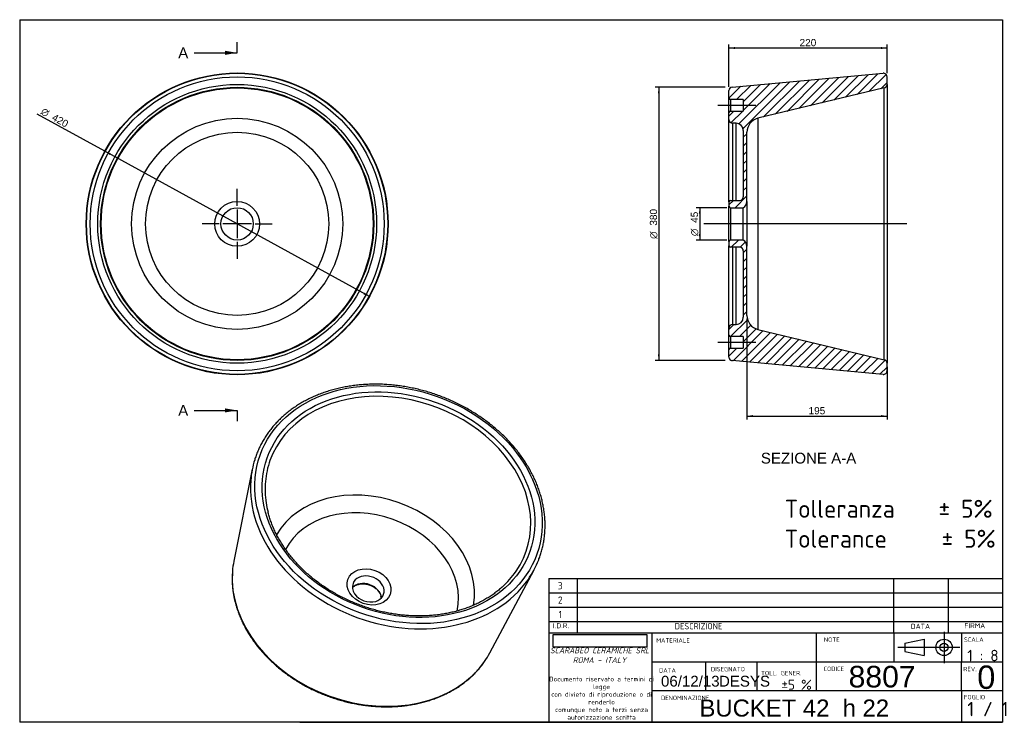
# Model space of a CAD drawing. Header units: millimetres. Extents: x 11 to 285, y 7 to 203.
import ezdxf
from ezdxf.enums import TextEntityAlignment as Align
from ezdxf.lldxf.tags import DXFTag

# ---------------------------------------------------------------- set-up
doc = ezdxf.new("R2010")
doc.units = ezdxf.units.MM
for name, color, linetype in [('1', 7, 'Continuous'), ('BUCKET_42_H-22', 7, 'Continuous'), ('Default', 7, 'Continuous'), ('Predefinito', 7, 'Continuous')]:
    doc.layers.add(name, color=color, linetype=linetype)
doc.styles.add('SEACAD_Arial', font='arial.ttf')
doc.styles.add('SEACAD_Solid_Edge_ANSI1_Symbols', font='semeca1.ttf')
doc.styles.add('SEACAD_Solid_Edge_ISOB', font='seisobd.ttf')
tags = doc.linetypes.add('CENTER2', pattern=[28.575, 19.05, -3.175, 3.175, -3.175]).pattern_tags.tags
tags[10:11] = [DXFTag(74, 4), DXFTag(75, 0), DXFTag(340, '0'), DXFTag(46, 0.0), DXFTag(50, 0.0), DXFTag(44, 0.0), DXFTag(45, 0.0)]
tags[8:9] = [DXFTag(74, 4), DXFTag(75, 0), DXFTag(340, '0'), DXFTag(46, 0.0), DXFTag(50, 0.0), DXFTag(44, 0.0), DXFTag(45, 0.0)]
tags[6:7] = [DXFTag(74, 4), DXFTag(75, 0), DXFTag(340, '0'), DXFTag(46, 0.0), DXFTag(50, 0.0), DXFTag(44, 0.0), DXFTag(45, 0.0)]
tags[4:5] = [DXFTag(74, 4), DXFTag(75, 0), DXFTag(340, '0'), DXFTag(46, 0.0), DXFTag(50, 0.0), DXFTag(44, 0.0), DXFTag(45, 0.0)]
tags = doc.linetypes.add('HIDDEN2', pattern=[4.7625, 3.175, -1.5875]).pattern_tags.tags
tags[6:7] = [DXFTag(74, 4), DXFTag(75, 0), DXFTag(340, '0'), DXFTag(46, 0.0), DXFTag(50, 0.0), DXFTag(44, 0.0), DXFTag(45, 0.0)]
tags[4:5] = [DXFTag(74, 4), DXFTag(75, 0), DXFTag(340, '0'), DXFTag(46, 0.0), DXFTag(50, 0.0), DXFTag(44, 0.0), DXFTag(45, 0.0)]
doc.dimstyles.new('ISO_PALLINATURA', dxfattribs={"dimtxt": 2, "dimasz": 1.7, "dimexe": 1, "dimexo": 1, "dimgap": 1, "dimtad": 1, "dimlfac": 5, "dimtxsty": 'SEACAD_Arial', "dimblk1": '_SE_FILLED', "dimblk2": '_SE_FILLED', "dimsah": 1, "dimcen": 1, "dimadec": 0, "dimazin": 0, "dimtfac": 1, "dimtmove": 1, "dimatfit": 3, "dimfxl": 1, "dimtolj": 1, "dimarcsym": 0})
picture_1 = doc.add_image_def('image1.jpg', size_in_pixel=(300, 40))

# ---------------------------------------------------------------- blocks, each defined once
blk = doc.blocks.new('SEANNOT_GROUP')
at = {"layer": 'Default', "color": 7, "linetype": 'CENTER2'}
for p, q in [((71.36, 151.02), (71.36, 155.75)), ((71.36, 150.02), (71.36, 142.02)), ((66.36, 146.02), (61.63, 146.02)), ((75.36, 146.02), (67.36, 146.02)), ((76.36, 146.02), (81.09, 146.02)), ((71.36, 141.02), (71.36, 136.29))]:
    blk.add_line(p, q, dxfattribs=at)
blk = doc.blocks.new('SEANNOT_GROUP1')
at = {"layer": 'Default', "color": 7, "linetype": 'CENTER2'}
blk.add_line((257.68, 146.02), (201.23, 146.02), dxfattribs=at)
blk = doc.blocks.new('SEANNOT_GROUP2')
at = {"layer": 'Default', "color": 7, "linetype": 'CENTER2'}
blk.add_line((205.09, 179.02), (215.69, 179.02), dxfattribs=at)
blk = doc.blocks.new('SEANNOT_GROUP3')
at = {"layer": 'Default', "color": 7, "linetype": 'CENTER2'}
blk.add_line((215.69, 113.02), (205.09, 113.02), dxfattribs=at)
blk = doc.blocks.new('SE')
at = {"layer": 'BUCKET_42_H-22', "color": 7, "linetype": 'Continuous'}
for radius in [42, 41.9, 40.9, 38.79, 37.82, 29.37, 25.48, 6.23, 4.5]:
    blk.add_circle((71.36, 146.02), radius, dxfattribs=at)
at = {"layer": 'BUCKET_42_H-22', "color": 7, "linetype": 'HIDDEN2'}
blk.add_circle((71.36, 146.02), 38, dxfattribs=at)
blk = doc.blocks.new('SE2')
at = {"color": 7, "linetype": 'Continuous', "style": 'SEACAD_Arial'}
blk.add_text('A', height=3, dxfattribs=at).set_placement((54.96, 195.12), align=Align.TOP_LEFT)
blk = doc.blocks.new('SE3')
at = {"color": 7, "linetype": 'Continuous', "style": 'SEACAD_Arial'}
blk.add_text('A', height=3, dxfattribs=at).set_placement((54.96, 95.59), align=Align.TOP_LEFT)
blk = doc.blocks.new('SEANNOT_GROUP4')
at = {"linetype": 'Continuous'}
blk.add_hatch(color=7, dxfattribs=at).paths.add_polyline_path([(67.96, 193.05), (71.36, 193.62), (67.96, 194.19)])
at = {"color": 7, "linetype": 'Continuous'}
blk.add_lwpolyline([(59.36, 193.62), (71.36, 193.62)], dxfattribs=at)
blk = doc.blocks.new('SEANNOT_GROUP5')
at = {"linetype": 'Continuous'}
blk.add_hatch(color=7, dxfattribs=at).paths.add_polyline_path([(67.96, 93.53), (71.36, 94.09), (67.96, 94.66)])
at = {"color": 7, "linetype": 'Continuous'}
blk.add_lwpolyline([(59.36, 94.09), (71.36, 94.09)], dxfattribs=at)
blk = doc.blocks.new('SE1')
at = {"layer": 'Default', "color": 7, "linetype": 'CENTER2'}
for p, q in [((71.36, 193.62), (71.36, 196.62)), ((71.36, 94.09), (71.36, 91.09))]:
    blk.add_line(p, q, dxfattribs=at)
at = {"layer": 'Default', "color": 7, "linetype": 'CENTER2', "const_width": 0.00035}
blk.add_lwpolyline([(71.36, 193.62), (71.36, 94.09)], dxfattribs=at)
at = {"layer": 'Default'}
for name in ['SE2', 'SEANNOT_GROUP4', 'SE3', 'SEANNOT_GROUP5']:
    blk.add_blockref(name, (0, 0), dxfattribs=at)
blk = doc.blocks.new('SE4')
at = {"layer": 'BUCKET_42_H-22', "linetype": 'Continuous'}
h = blk.add_hatch(dxfattribs=at)
h.set_pattern_fill('ANSI31', scale=0.55118, angle=9.362e-06, style=0)
edge = h.paths.add_edge_path()
edge.add_arc((217.19, 171.5), 4, 103.5, 180, ccw=False)
edge.add_line((216.26, 175.39), (251.42, 183.84))
edge.add_arc((251.19, 184.81), 1, 283.5, 360)
edge.add_line((252.19, 184.81), (252.19, 186.93))
edge.add_arc((251.19, 186.93), 1, 0, 95.1944)
edge.add_line((251.1, 187.92), (209.1, 184.1))
edge.add_arc((209.19, 183.11), 1, 95.1944, 180)
edge.add_line((208.19, 183.11), (208.19, 181.02))
edge.add_arc((208.59, 181.02), 0.4, 180, 270)
edge.add_line((208.59, 180.62), (212.19, 180.62))
edge.add_line((212.19, 180.62), (212.19, 177.42))
edge.add_line((212.19, 177.42), (208.59, 177.42))
edge.add_arc((208.59, 177.02), 0.4, 90, 180)
edge.add_line((208.19, 177.02), (208.19, 175.02))
edge.add_arc((209.19, 175.02), 1, 180, 270)
edge.add_line((209.19, 174.02), (210.19, 174.02))
edge.add_arc((210.19, 172.02), 2, 0, 90, ccw=False)
edge.add_line((212.19, 172.02), (212.19, 153.52))
edge.add_arc((211.19, 153.52), 1, 270, 360, ccw=False)
edge.add_line((211.19, 152.52), (208.59, 152.52))
edge.add_arc((208.59, 152.12), 0.4, 90, 180)
edge.add_line((208.19, 152.12), (208.19, 150.92))
edge.add_arc((208.59, 150.92), 0.4, 180, 270)
edge.add_line((208.59, 150.52), (212.19, 150.52))
edge.add_arc((211.19, 152.25), 2, 300, 360)
edge.add_line((213.19, 152.25), (213.19, 171.5))
h = blk.add_hatch(dxfattribs=at)
h.set_pattern_fill('ANSI31', scale=0.55118, angle=9.362e-06, style=0)
edge = h.paths.add_edge_path()
edge.add_line((208.19, 141.12), (208.19, 139.92))
edge.add_arc((208.59, 139.92), 0.4, 180, 270)
edge.add_line((208.59, 139.52), (211.19, 139.52))
edge.add_arc((211.19, 138.52), 1, 0, 90, ccw=False)
edge.add_line((212.19, 138.52), (212.19, 120.02))
edge.add_arc((210.19, 120.02), 2, 270, 360, ccw=False)
edge.add_line((210.19, 118.02), (209.19, 118.02))
edge.add_arc((209.19, 117.02), 1, 90, 180)
edge.add_line((208.19, 117.02), (208.19, 115.02))
edge.add_arc((208.59, 115.02), 0.4, 180, 270)
edge.add_line((208.59, 114.62), (212.19, 114.62))
edge.add_line((212.19, 114.62), (212.19, 111.42))
edge.add_line((212.19, 111.42), (208.59, 111.42))
edge.add_arc((208.59, 111.02), 0.4, 90, 180)
edge.add_line((208.19, 111.02), (208.19, 108.93))
edge.add_arc((209.19, 108.93), 1, 180, 264.8056)
edge.add_line((209.1, 107.94), (251.1, 104.12))
edge.add_arc((251.19, 105.12), 1, 264.8056, 360)
edge.add_line((252.19, 105.12), (252.19, 107.23))
edge.add_arc((251.19, 107.23), 1, 0, 76.5)
edge.add_line((251.42, 108.2), (216.26, 116.65))
edge.add_arc((217.19, 120.54), 4, 180, 256.5, ccw=False)
edge.add_line((213.19, 120.54), (213.19, 139.79))
edge.add_arc((211.19, 139.79), 2, 0, 60)
edge.add_line((212.19, 141.52), (208.59, 141.52))
edge.add_arc((208.59, 141.12), 0.4, 90, 180)
at = {"layer": 'BUCKET_42_H-22', "color": 7, "linetype": 'Continuous'}
for p, q in [((209.1, 184.1), (251.1, 187.92)), ((252.19, 184.81), (252.19, 186.93)), ((251.42, 183.84), (216.26, 175.39)), ((251.42, 108.2), (251.42, 183.84)), ((252.19, 184.81), (252.19, 107.23)), ((208.19, 181.02), (208.19, 183.11)), ((208.19, 177.02), (208.19, 181.02)), ((208.59, 180.62), (208.59, 177.42)), ((212.19, 180.62), (208.59, 180.62)), ((212.19, 180.62), (212.19, 177.42)), ((208.19, 175.02), (208.19, 177.02)), ((208.59, 177.42), (212.19, 177.42)), ((216.26, 175.39), (216.26, 116.65)), ((208.19, 152.12), (208.19, 175.02)), ((209.19, 174.02), (209.19, 152.52)), ((210.19, 174.02), (209.19, 174.02)), ((210.19, 152.52), (210.19, 174.02)), ((212.19, 172.02), (212.19, 153.52)), ((213.19, 152.25), (213.19, 171.5)), ((208.19, 152.12), (208.19, 150.92)), ((208.19, 141.12), (208.19, 150.92)), ((208.59, 152.52), (211.19, 152.52)), ((213.19, 152.25), (213.19, 139.79)), ((208.59, 150.52), (208.59, 141.52)), ((208.59, 150.52), (212.19, 150.52)), ((212.19, 141.52), (212.19, 150.52)), ((208.19, 141.12), (208.19, 139.92)), ((208.19, 117.02), (208.19, 139.92)), ((212.19, 141.52), (208.59, 141.52)), ((213.19, 120.54), (213.19, 139.79)), ((211.19, 139.52), (208.59, 139.52)), ((209.19, 139.52), (209.19, 118.02)), ((210.19, 118.02), (210.19, 139.52)), ((212.19, 138.52), (212.19, 120.02)), ((209.19, 118.02), (210.19, 118.02)), ((208.19, 115.02), (208.19, 117.02)), ((216.26, 116.65), (251.42, 108.2)), ((208.19, 111.02), (208.19, 115.02)), ((208.59, 114.62), (208.59, 111.42)), ((212.19, 114.62), (208.59, 114.62)), ((212.19, 114.62), (212.19, 111.42)), ((208.19, 108.93), (208.19, 111.02)), ((208.59, 111.42), (212.19, 111.42)), ((251.1, 104.12), (209.1, 107.94)), ((252.19, 105.12), (252.19, 107.23))]:
    blk.add_line(p, q, dxfattribs=at)
for centre, radius, start, end in [((251.19, 186.93), 1, 0, 95.1944), ((209.19, 183.11), 1, 95.1944, 180), ((251.19, 184.81), 1, 283.5, 0), ((208.59, 181.02), 0.4, 180, 270), ((208.59, 177.02), 0.4, 90, 180), ((217.19, 171.5), 4, 103.5, 180), ((209.19, 175.02), 1, 180, 270), ((210.19, 172.02), 2, 0, 90), ((211.19, 153.52), 1, 270, 0), ((208.59, 152.12), 0.4, 90, 180), ((208.59, 150.92), 0.4, 180, 270), ((211.19, 152.25), 2, 300, 0), ((208.59, 141.12), 0.4, 90, 180), ((208.59, 139.92), 0.4, 180, 270), ((211.19, 139.79), 2, 0, 60), ((211.19, 138.52), 1, 0, 90), ((209.19, 117.02), 1, 90, 180), ((210.19, 120.02), 2, 270, 0), ((217.19, 120.54), 4, 180, 256.5), ((208.59, 115.02), 0.4, 180, 270), ((208.59, 111.02), 0.4, 90, 180), ((209.19, 108.93), 1, 180, 264.8056), ((251.19, 107.23), 1, 0, 76.5), ((251.19, 105.12), 1, 264.8056, 0)]:
    blk.add_arc(centre, radius, start, end, dxfattribs=at)
blk = doc.blocks.new('SE5')
at = {"layer": 'BUCKET_42_H-22', "color": 7, "linetype": 'Continuous'}
for p, q in [((75.58, 77.75), (70.44, 52.13)), ((141.68, 26.62), (153.96, 49.68))]:
    blk.add_line(p, q, dxfattribs=at)
for centre, radius, start, end in [((102.09, 71.57), 22.89, 188.0962, 194.6886), ((95.98, 47.25), 26.01, 175.5997, 194.6212), ((108.54, 46.3), 5.53, 215.6387, 284.4843), ((108.8, 41.67), 2.68, 4.1503, 15.4975)]:
    blk.add_arc(centre, radius, start, end, dxfattribs=at)
for centre, major_axis in [((116.26, 67.87), (-38.51, 13.79)), ((116.26, 67.87), (36.52, -13.07)), ((108.06, 44.97), (5.87, -2.1))]:
    blk.add_ellipse(centre, major_axis=major_axis, ratio=0.781675, dxfattribs=at)
for centre, major_axis, start_param, end_param in [((116.1, 67.42), (-35.6, 12.75), 2.938122, 6.283185), ((116.03, 67.23), (39.45, -14.12), 3.17319, 3.351004), ((116.1, 67.42), (-35.6, 12.75), 0, 0.203044), ((116.03, 67.23), (39.45, -14.12), 3.351004, 6.072874), ((116.1, 67.42), (-35.6, 12.75), 0.203044, 0.400439), ((108.71, 46.77), (27.65, -9.9), 0.134559, 3.006616), ((108.06, 44.97), (-23.99, 8.59), 3.239772, 6.184809), ((107.2, 42.57), (-35.85, 12.84), 0.114186, 0.209485), ((116.03, 67.23), (39.45, -14.12), 6.072874, 6.263646), ((107.2, 42.57), (-35.85, 12.84), 0.209485, 2.933425), ((107.85, 44.38), (-4.24, 1.52), 2.334806, 6.283185), ((116.1, 67.42), (-35.6, 12.75), 2.745271, 2.938122), ((107.85, 44.38), (-4.24, 1.52), 0, 0.795391), ((107.09, 42.27), (4.24, -1.52), 0.324836, 2.816756), ((107.2, 42.57), (-35.85, 12.84), 2.933425, 3.027407)]:
    blk.add_ellipse(centre, major_axis=major_axis, ratio=0.781675, start_param=start_param, end_param=end_param, dxfattribs=at)
for points, knots in [([(155.27, 52.55), (155.3, 52.62), (155.48, 53.06), (155.79, 54), (156.17, 55.26), (156.48, 56.56), (156.72, 57.87), (156.89, 59.19), (157.01, 60.53), (157.05, 61.89), (157.03, 63.24), (156.94, 64.61), (156.79, 65.98), (156.56, 67.35), (156.28, 68.73), (155.93, 70.1), (155.51, 71.46), (155.03, 72.82), (154.49, 74.18), (153.88, 75.51), (153.21, 76.84), (152.49, 78.15), (151.7, 79.45), (150.86, 80.72), (149.95, 81.97), (149, 83.2), (147.99, 84.4), (146.93, 85.57), (145.82, 86.72), (144.66, 87.83), (143.45, 88.91), (142.2, 89.95), (140.91, 90.96), (139.57, 91.93), (138.2, 92.86), (136.8, 93.75), (135.36, 94.59), (133.89, 95.39), (132.39, 96.15), (130.86, 96.86), (129.31, 97.52), (127.74, 98.13), (126.14, 98.69), (124.54, 99.2), (122.92, 99.66), (121.28, 100.07), (119.64, 100.42), (118, 100.72), (116.35, 100.97), (114.7, 101.16), (113.05, 101.29), (111.4, 101.38), (109.77, 101.4), (108.14, 101.37), (106.53, 101.29), (104.93, 101.15), (103.35, 100.95), (101.79, 100.7), (100.25, 100.4), (98.74, 100.04), (97.26, 99.63), (95.8, 99.17), (94.38, 98.65), (93, 98.09), (91.65, 97.47), (90.34, 96.81), (89.08, 96.09), (87.85, 95.33), (86.68, 94.53), (85.55, 93.67), (84.47, 92.78), (83.44, 91.85), (82.47, 90.87), (81.55, 89.86), (80.68, 88.81), (79.88, 87.73), (79.13, 86.61), (78.44, 85.46), (77.81, 84.29), (77.25, 83.08), (76.75, 81.86), (76.42, 80.94), (76.29, 80.48), (76.27, 80.41)], [0, 0, 0, 0, 0.001911, 0.014449, 0.026986, 0.039523, 0.052062, 0.064604, 0.077149, 0.089699, 0.102255, 0.114816, 0.127385, 0.139959, 0.152541, 0.165129, 0.177724, 0.190326, 0.202933, 0.215545, 0.228162, 0.240784, 0.253409, 0.266038, 0.278669, 0.291303, 0.303939, 0.316577, 0.329216, 0.341856, 0.354497, 0.367138, 0.37978, 0.392422, 0.405064, 0.417707, 0.430349, 0.442992, 0.455634, 0.468277, 0.480919, 0.493562, 0.506205, 0.518848, 0.531491, 0.544134, 0.556778, 0.569421, 0.582065, 0.59471, 0.607354, 0.619999, 0.632644, 0.645289, 0.657934, 0.670579, 0.683224, 0.695868, 0.708511, 0.721152, 0.733793, 0.746431, 0.759067, 0.7717, 0.78433, 0.796956, 0.809578, 0.822194, 0.834805, 0.84741, 0.860009, 0.8726, 0.885185, 0.897762, 0.910333, 0.922896, 0.935453, 0.948005, 0.960551, 0.973094, 0.985633, 0.998171, 1, 1, 1, 1]), ([(145.11, 44.95), (144.94, 44.79), (144.49, 44.38), (143.62, 43.67), (142.57, 42.89), (141.45, 42.14), (140.3, 41.44), (139.1, 40.79), (137.86, 40.18), (136.58, 39.62), (135.26, 39.11), (133.91, 38.66), (132.53, 38.25), (131.12, 37.89), (129.68, 37.59), (128.22, 37.34), (126.73, 37.14), (125.23, 37), (123.71, 36.91), (122.17, 36.88), (120.63, 36.9), (119.07, 36.97), (117.52, 37.1), (115.95, 37.28), (114.39, 37.52), (112.83, 37.81), (111.28, 38.15), (109.74, 38.54), (108.2, 38.99), (106.68, 39.49), (105.18, 40.03), (103.7, 40.63), (102.24, 41.27), (100.8, 41.96), (99.39, 42.7), (98.01, 43.48), (96.67, 44.3), (95.36, 45.16), (94.08, 46.06), (92.85, 47), (91.65, 47.98), (90.5, 48.99), (89.4, 50.03), (88.34, 51.11), (87.34, 52.21), (86.38, 53.34), (85.48, 54.49), (84.63, 55.67), (83.84, 56.87), (83.11, 58.08), (82.43, 59.31), (81.82, 60.56), (81.26, 61.82), (80.77, 63.09), (80.35, 64.33), (80.08, 65.25), (79.97, 65.69), (79.95, 65.76)], [0, 0, 0, 0, 0.009387, 0.02813, 0.04686, 0.065578, 0.084285, 0.102982, 0.12167, 0.140349, 0.159022, 0.177688, 0.196348, 0.215005, 0.233658, 0.252308, 0.270955, 0.289601, 0.308246, 0.32689, 0.345533, 0.364175, 0.382818, 0.40146, 0.420102, 0.438744, 0.457386, 0.476028, 0.49467, 0.513312, 0.531953, 0.550595, 0.569236, 0.587877, 0.606517, 0.625157, 0.643796, 0.662435, 0.681074, 0.699712, 0.718349, 0.736987, 0.755625, 0.774262, 0.792901, 0.811541, 0.830182, 0.848825, 0.867471, 0.88612, 0.904774, 0.923433, 0.942098, 0.960771, 0.979453, 0.997175, 1, 1, 1, 1]), ([(103.49, 44.77), (103.49, 44.78), (103.6, 44.89), (103.84, 45.09), (104.22, 45.34), (104.65, 45.54), (105.12, 45.69), (105.61, 45.79), (106.13, 45.84), (106.66, 45.83), (107.2, 45.77), (107.74, 45.66), (108.26, 45.5), (108.77, 45.29), (109.26, 45.03), (109.71, 44.74), (110.12, 44.4), (110.48, 44.04), (110.8, 43.65), (111.06, 43.24), (111.26, 42.81), (111.34, 42.55), (111.39, 42.39)], [0.1305828, 0.1305828, 0.1305828, 0.1305828, 0.1337321, 0.1803407, 0.2266167, 0.2726086, 0.3183917, 0.3640382, 0.409604, 0.4551263, 0.5006272, 0.5461144, 0.5915919, 0.6370581, 0.6825082, 0.7279372, 0.7733448, 0.8187362, 0.8641223, 0.909529, 0.9549997, 1, 1, 1, 1]), ([(70.81, 40.68), (70.88, 40.43), (71.04, 39.8), (71.39, 38.68), (71.85, 37.39), (72.38, 36.1), (72.97, 34.82), (73.63, 33.56), (74.34, 32.32), (75.11, 31.09), (75.94, 29.88), (76.82, 28.7), (77.76, 27.54), (78.75, 26.41), (79.79, 25.31), (80.88, 24.24), (82.02, 23.2), (83.2, 22.19), (84.42, 21.23), (85.69, 20.3), (86.99, 19.41), (88.33, 18.56), (89.71, 17.75), (91.11, 16.99), (92.54, 16.28), (94, 15.61), (95.49, 14.99), (96.99, 14.42), (98.51, 13.9), (100.05, 13.43), (101.6, 13.01), (103.16, 12.65), (104.73, 12.33), (106.3, 12.08), (107.87, 11.87), (109.45, 11.72), (111.02, 11.63), (112.58, 11.59), (114.13, 11.61), (115.67, 11.68), (117.2, 11.81), (118.71, 11.99), (120.19, 12.23), (121.66, 12.52), (123.1, 12.87), (124.51, 13.27), (125.89, 13.72), (127.24, 14.22), (128.55, 14.78), (129.82, 15.38), (131.05, 16.03), (132.24, 16.73), (133.39, 17.48), (134.49, 18.27), (135.54, 19.11), (136.54, 19.99), (137.48, 20.9), (138.38, 21.86), (139.2, 22.85), (139.82, 23.65), (140.11, 24.07), (140.18, 24.18)], [0, 0, 0, 0, 0.00921, 0.02646, 0.043716, 0.060982, 0.078256, 0.095537, 0.112826, 0.13012, 0.147419, 0.164722, 0.182029, 0.199339, 0.216651, 0.233965, 0.25128, 0.268597, 0.285914, 0.303231, 0.32055, 0.337868, 0.355186, 0.372504, 0.389823, 0.407141, 0.42446, 0.441779, 0.459098, 0.476417, 0.493736, 0.511056, 0.528376, 0.545697, 0.563018, 0.58034, 0.597662, 0.614984, 0.632307, 0.649629, 0.666951, 0.684273, 0.701594, 0.718913, 0.736231, 0.753546, 0.770858, 0.788166, 0.80547, 0.822767, 0.840059, 0.857343, 0.874619, 0.891886, 0.909142, 0.926389, 0.943624, 0.960848, 0.978061, 0.995263, 1, 1, 1, 1])]:
    blk.add_open_spline(points, degree=3, knots=knots, dxfattribs=at)
blk = doc.blocks.new('DMBLK28')
at = {"layer": 'Default', "linetype": 'Continuous'}
for points in [[(35.9, 165.17), (36.17, 165.67), (34.55, 166.24)], [(106.54, 126.37), (108.17, 125.8), (106.82, 126.87)]]:
    blk.add_hatch(color=7, dxfattribs=at).paths.add_polyline_path(points)
at = {"layer": 'Default', "color": 7, "linetype": 'Continuous'}
for p, q in [((34.55, 166.24), (15.7, 176.59)), ((108.17, 125.8), (34.55, 166.24))]:
    blk.add_line(p, q, dxfattribs=at)
for s, style, p in [('O', 'SEACAD_Solid_Edge_ANSI1_Symbols', (17.52, 178.45)), ('420', 'SEACAD_Arial', (20.57, 176.77))]:
    blk.add_text(s, height=2, rotation=331.2202, dxfattribs=dict(at, style=style)).set_placement(p, align=Align.TOP_LEFT)
blk = doc.blocks.new('_SE_FILLED')
at = {"color": 0}
blk.add_line((0, 0), (-1, 0), dxfattribs=at)
blk.add_solid([(0, 0), (-1, -0.1665), (-1, 0.1665), (0, 0)], dxfattribs=at)
blk = doc.blocks.new('DMBLK29')
at = {"layer": 'Default', "linetype": 'Continuous'}
for points in [[(188.41, 182.32), (188.97, 182.32), (188.69, 184.02)], [(188.41, 109.72), (188.69, 108.02), (188.97, 109.72)]]:
    blk.add_hatch(color=7, dxfattribs=at).paths.add_polyline_path(points)
at = {"layer": 'Default', "color": 7, "linetype": 'Continuous'}
for p, q in [((207.19, 184.02), (187.69, 184.02)), ((188.69, 184.02), (188.69, 108.02)), ((207.19, 108.02), (187.69, 108.02))]:
    blk.add_line(p, q, dxfattribs=at)
for s, style, p in [('380', 'SEACAD_Arial', (186.19, 145.51)), ('O', 'SEACAD_Solid_Edge_ANSI1_Symbols', (186.19, 141.83))]:
    blk.add_text(s, height=2, rotation=90, dxfattribs=dict(at, style=style)).set_placement(p, align=Align.TOP_LEFT)
blk = doc.blocks.new('DMBLK30')
at = {"layer": 'Default', "linetype": 'Continuous'}
for points in [[(199.8, 148.82), (200.36, 148.82), (200.08, 150.52)], [(199.8, 143.22), (200.08, 141.52), (200.36, 143.22)]]:
    blk.add_hatch(color=7, dxfattribs=at).paths.add_polyline_path(points)
at = {"layer": 'Default', "color": 7, "linetype": 'Continuous'}
for p, q in [((207.59, 150.52), (199.08, 150.52)), ((200.08, 150.52), (200.08, 141.52)), ((207.59, 141.52), (199.08, 141.52))]:
    blk.add_line(p, q, dxfattribs=at)
for s, style, p in [('45', 'SEACAD_Arial', (197.58, 146.3)), ('O', 'SEACAD_Solid_Edge_ANSI1_Symbols', (197.58, 142.61))]:
    blk.add_text(s, height=2, rotation=90, dxfattribs=dict(at, style=style)).set_placement(p, align=Align.TOP_LEFT)
blk = doc.blocks.new('DMBLK31')
at = {"layer": 'Default', "linetype": 'Continuous'}
for points in [[(209.89, 195.24), (208.19, 194.96), (209.89, 194.67)], [(250.49, 195.24), (250.49, 194.67), (252.19, 194.96)]]:
    blk.add_hatch(color=7, dxfattribs=at).paths.add_polyline_path(points)
at = {"layer": 'Default', "color": 7, "linetype": 'Continuous'}
for p, q in [((208.19, 184.11), (208.19, 195.96)), ((252.19, 194.96), (208.19, 194.96)), ((252.19, 187.93), (252.19, 195.96))]:
    blk.add_line(p, q, dxfattribs=at)
at = {"layer": 'Default', "color": 7, "linetype": 'Continuous', "style": 'SEACAD_Arial'}
blk.add_text('220', height=2, dxfattribs=at).set_placement((227.84, 197.46), align=Align.TOP_LEFT)
blk = doc.blocks.new('DMBLK32')
at = {"layer": 'Default', "linetype": 'Continuous'}
for points in [[(214.89, 92.23), (214.89, 92.8), (213.19, 92.52)], [(250.49, 92.23), (252.19, 92.52), (250.49, 92.8)]]:
    blk.add_hatch(color=7, dxfattribs=at).paths.add_polyline_path(points)
at = {"layer": 'Default', "color": 7, "linetype": 'Continuous'}
for p, q in [((213.19, 119.54), (213.19, 91.52)), ((252.19, 106.23), (252.19, 91.52)), ((213.19, 92.52), (252.19, 92.52))]:
    blk.add_line(p, q, dxfattribs=at)
at = {"layer": 'Default', "color": 7, "linetype": 'Continuous', "style": 'SEACAD_Arial'}
blk.add_text('195', height=2, dxfattribs=at).set_placement((230.34, 95.02), align=Align.TOP_LEFT)
blk = doc.blocks.new('SEANNOT_GROUP6')
at = {"layer": 'Default', "color": 7, "linetype": 'Continuous', "style": 'SEACAD_Arial'}
blk.add_text('06/12/13', height=3, dxfattribs=at).set_placement((189.29, 20.23), align=Align.TOP_LEFT)
blk = doc.blocks.new('SEANNOT_GROUP7')
at = {"layer": 'Default', "color": 7, "linetype": 'Continuous', "style": 'SEACAD_Solid_Edge_ISOB'}
blk.add_text('1 / 1', height=4, dxfattribs=at).set_placement((274.53, 12.97), align=Align.TOP_LEFT)
blk = doc.blocks.new('SEANNOT_GROUP8')
at = {"layer": 'Predefinito', "color": 7, "linetype": 'CENTER2'}
for p, q in [((268.05, 32.51), (268.05, 23.76)), ((272.43, 28.14), (263.68, 28.14))]:
    blk.add_line(p, q, dxfattribs=at)
blk = doc.blocks.new('SEANNOT_GROUP9')
at = {"layer": 'Predefinito', "color": 7, "linetype": 'CENTER2'}
blk.add_line((264.58, 28.14), (255.17, 28.14), dxfattribs=at)
blk = doc.blocks.new('SEANNOT_GROUP10')
at = {"layer": 'Predefinito', "color": 7, "linetype": 'Continuous', "style": 'SEACAD_Arial'}
blk.add_text('BUCKET 42  h 22', height=4.75, dxfattribs=at).set_placement((200.01, 13.63), align=Align.TOP_LEFT)
blk = doc.blocks.new('SEANNOT_GROUP12')
at = {"layer": 'Predefinito', "color": 7, "linetype": 'Continuous', "style": 'SEACAD_Arial'}
blk.add_text('DESYS', height=3, dxfattribs=at).set_placement((205.42, 20.22), align=Align.TOP_LEFT)
blk = doc.blocks.new('SEANNOT_GROUP14')
at = {"layer": 'Predefinito', "color": 7, "linetype": 'Continuous', "style": 'SEACAD_Arial'}
blk.add_text('8807', height=6, dxfattribs=at).set_placement((241.49, 22.99), align=Align.TOP_LEFT)
blk = doc.blocks.new('SEANNOT_GROUP15')
at = {"layer": 'Predefinito', "color": 7, "linetype": 'Continuous', "style": 'SEACAD_Arial'}
blk.add_text('0', height=6.5, dxfattribs=at).set_placement((277.28, 23.09), align=Align.TOP_LEFT)

msp = doc.modelspace()

# ---------------------------------------------------------------- linework, layer by layer
at = {"layer": '1', "color": 7, "linetype": 'Continuous'}
for p, q in [((10.8564, 202.845), (284.3566, 202.845)), ((10.8564, 202.845), (10.8564, 7.2813)), ((284.3566, 202.845), (284.3566, 7.2813)), ((158.1293, 47.3492), (284.3566, 47.3492)), ((254.0877, 32.148), (254.0877, 47.348)), ((269.2877, 32.148), (269.2877, 47.348)), ((158.1293, 43.3492), (284.3566, 43.3492)), ((158.1293, 39.3492), (284.3566, 39.3492)), ((158.1293, 35.3492), (284.3566, 35.3492)), ((158.1293, 32.148), (284.3566, 32.148)), ((254.0877, 32.148), (254.0877, 24.148)), ((257.0986, 29.2778), (262.5353, 30.4173)), ((262.5353, 30.4173), (262.5353, 25.8591)), ((272.887, 32.148), (272.887, 24.148)), ((257.0986, 29.2778), (257.0986, 26.9987)), ((257.0986, 26.9987), (262.5353, 25.8591)), ((186.7808, 24.148), (284.3566, 24.148)), ((272.887, 16.148), (272.887, 24.148)), ((186.7808, 16.148), (284.3566, 16.148)), ((272.887, 16.148), (272.887, 7.4715)), ((284.3566, 7.2813), (10.8564, 7.2813)), ((88.7928, 7.3094), (284.3566, 7.3094))]:
    msp.add_line(p, q, dxfattribs=at)
for radius in [2.2791, 1.1396]:
    msp.add_circle((268.0508, 28.1382), radius, dxfattribs=at)
at = {"layer": 'Predefinito', "color": 7, "linetype": 'Continuous'}
for p, q in [((158.1293, 47.3492), (158.1293, 7.4489)), ((165.9434, 47.3492), (165.9434, 32.148)), ((186.7808, 32.148), (186.7808, 7.4489)), ((232.4353, 32.148), (232.4353, 16.148)), ((201.7143, 24.148), (201.7143, 16.148)), ((215.9586, 24.148), (215.9586, 16.148)), ((88.7928, 7.3094), (88.7928, 7.2813)), ((201.7143, 7.4715), (201.7143, 7.4489))]:
    msp.add_line(p, q, dxfattribs=at)

# ---------------------------------------------------------------- block references
at = {"layer": 'Default'}
for name in ['SE1', 'SE', 'SE4', 'SEANNOT_GROUP2', 'SEANNOT_GROUP', 'SEANNOT_GROUP1', 'SEANNOT_GROUP3', 'SE5', 'SEANNOT_GROUP6', 'SEANNOT_GROUP7']:
    msp.add_blockref(name, (0, 0), dxfattribs=at)
at = {"layer": 'Predefinito'}
for name in ['SEANNOT_GROUP8', 'SEANNOT_GROUP9', 'SEANNOT_GROUP14', 'SEANNOT_GROUP15', 'SEANNOT_GROUP12', 'SEANNOT_GROUP10']:
    msp.add_blockref(name, (0, 0), dxfattribs=at)

# ---------------------------------------------------------------- texts
at = {"layer": '1', "char_height": 2.5}
for s, insert, width, attachment_point in [('{\\fSolid Edge ISO|b0||i0||c0|p34;\\C7;\\H1.224;\\W1.;MATERIALE}', (187.973, 29.4728), 10.809979, 7), ('{\\fSolid Edge ISO|b0||i0||c0|p34;\\C7;\\H1.224;\\W1.;NOTE}', (234.6244, 29.6843), 10.809979, 7), ('{\\fSolid Edge ISO|b0||i0||c0|p34;\\C7;\\H1.224;\\W1.;SCALA}', (273.5792, 29.6843), 5.936299, 7), ('{\\fSolid Edge ISO|b0||i0||c0|p34;\\C7;\\H3.2;\\W1.;1 : 8}', (278.8675, 24.2623), 9.508103, 8), ('{\\fSolid Edge ISO|b0||i0||c0|p34;\\C7;\\H1.224;\\W1.;DATA}', (188.7404, 21.12), 10.809979, 7), ('{\\fSolid Edge ISO|b0||i0||c0|p34;\\C7;\\H1.224;\\W1.;DISEGNATO}', (203.1816, 21.4782), 10.809979, 7), ('{\\fSolid Edge ISO|b0||i0||c0|p34;\\C7;\\H2.8;\\W1.;±5 %}', (222.7911, 16.3396), 8.979776, 7), ('{\\fSolid Edge ISO|b0||i0||c0|p34;\\C7;\\H1.224;\\W1.;CODICE}', (234.5252, 21.5634), 10.809979, 7), ('{\\fSolid Edge ISO|b0||i0||c0|p34;\\C7;\\H1.224;\\W1.;REV.}', (273.4061, 21.4974), 4.565089, 7), ('{\\fSolid Edge ISO|b0||i0||c0|p34;\\C7;\\H1.224;\\W1.;TOLL. GENER.}', (217.1415, 20.3681), 10.809979, 7), ('{\\fSolid Edge ISO|b0||i0||c0|p34;\\C7;\\H1.220895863;\\W1.;DENOMINAZIONE}', (189.2884, 13.4635), 15.764324, 7), ('{\\fSolid Edge ISO|b0||i0||c0|p34;\\C7;\\H1.224;\\W1.;FOGLIO}', (273.5792, 13.6843), 8.748316, 7)]:
    msp.add_mtext(s, dxfattribs=dict(at, insert=insert, width=width, attachment_point=attachment_point))
at = {"layer": 'Default', "color": 7, "linetype": 'Continuous', "style": 'SEACAD_Arial'}
msp.add_text('SEZIONE A-A', height=3, dxfattribs=at).set_placement((217.0788, 82.3049), align=Align.TOP_LEFT)
at = {"layer": 'Default', "insert": (223.6985, 69.2101), "char_height": 2.5, "width": 68.209645, "attachment_point": 1}
msp.add_mtext('{\\fSolid Edge ISO|b0||i0||c0|p34;\\C7;\\H5.;\\W1.;Tolleranza    ± 5%\\P}{\\fSolid Edge ISO|b0||i0||c0|p34;\\C7;\\H5.;\\W1.;Tolerance     ± 5%}', dxfattribs=at)
at = {"layer": 'Predefinito', "char_height": 2.5}
for s, insert, width, attachment_point in [('{\\fSolid Edge ISO|b0||i0||c0|p34;\\C7;\\H2.;\\W1.;3}', (161.2704, 45.3109), 5.52284, 5), ('{\\fSolid Edge ISO|b0||i0||c0|p34;\\C7;\\H2.;\\W1.;2}', (161.2704, 41.3109), 5.52284, 5), ('{\\fSolid Edge ISO|b0||i0||c0|p34;\\C7;\\H2.;\\W1.;1}', (161.2704, 37.3109), 5.52284, 5), ('{\\fSolid Edge ISO|b0||i0||c0|p34;\\C7;\\H1.4;\\W1.;I.D.R.}', (161.4558, 34.8773), 6.334565, 2), ('{\\fSolid Edge ISO|b0||i0||c0|p34;\\C7;\\H1.75;\\W1.;DESCRIZIONE}', (199.7302, 34.9045), 117.451651, 2), ('{\\fSolid Edge ISO|b0||i0||c0|p34;\\C7;\\H1.4;\\W1.;DATA}', (261.4826, 34.6964), 14.793546, 2), ('{\\fSolid Edge ISO|b0||i0||c0|p34;\\C7;\\H1.4;\\W1.;FIRMA}', (276.5949, 34.876), 14.433669, 2), ('{\\fSolid Edge ISO|b1||i1||c0|p34;\\C7;\\H1.6;\\W1.;SCARABEO CERAMICHE SRL\\P}{\\fSolid Edge ISO|b1||i1||c0|p34;\\C7;\\H1.6;\\W1.;ROMA - ITALY\\P}', (172.206, 28.0795), 25.25711, 2), ('{\\fSolid Edge ISO|b0||i0||c0|p34;\\C7;\\H1.28;\\W1.;Documento riservato a termini di legge\\P}{\\fSolid Edge ISO|b0||i0||c0|p34;\\C7;\\H1.28;\\W1.;con divieto di riproduzione o di renderlo\\P}{\\fSolid Edge ISO|b0||i0||c0|p34;\\C7;\\H1.28;\\W1.;comunque noto a terzi senza \\P}{\\fSolid Edge ISO|b0||i0||c0|p34;\\C7;\\H1.28;\\W1.;autorizzazione scritta}', (172.7501, 19.9633), 26.521286, 2)]:
    msp.add_mtext(s, dxfattribs=dict(at, insert=insert, width=width, attachment_point=attachment_point))

# ---------------------------------------------------------------- dimensions: what is measured, and where the dimension line sits
at = {"layer": 'Default', "color": 7, "linetype": 'Continuous'}
for base, p1, p2, picture, middle in [((208.1913, 194.9563), (252.1913, 186.9252), (208.1913, 183.1071), 'DMBLK31', (230.1913, 194.9563)), ((252.1913, 92.517), (213.1913, 120.5367), (252.1913, 107.2319), 'DMBLK32', (232.6913, 92.517))]:
    dim = msp.add_linear_dim(base=base, p1=p1, p2=p2, text='\\A1;<>', dimstyle='ISO_PALLINATURA', override={"dimtmove": 0}, dxfattribs=at)
    dim.commit()
    dim.dimension.update_dxf_attribs({"geometry": picture, "text_midpoint": middle, "dimtype": 160})
for base, p1, p2, angle, picture, middle, dimtype in [((188.6897, 184.0203), (208.1913, 184.0203), (208.1913, 108.0203), 270, 'DMBLK29', (188.6897, 146.0203), 161), ((200.0805, 141.5203), (212.1913, 150.5203), (208.5913, 141.5203), 90, 'DMBLK30', (200.0805, 146.0203), 160)]:
    dim = msp.add_linear_dim(base=base, p1=p1, p2=p2, angle=angle, text='\\A1;%%C <>', dimstyle='ISO_PALLINATURA', override={"dimtmove": 0}, dxfattribs=at)
    dim.commit()
    dim.dimension.update_dxf_attribs({"geometry": picture, "text_midpoint": middle, "dimtype": dimtype})
dim = msp.add_diameter_dim_2p(p1=(108.1705, 125.7996), p2=(34.5464, 166.2409), text='\\A1;<>', dimstyle='ISO_PALLINATURA', dxfattribs=at)
dim.commit()
dim.dimension.update_dxf_attribs({"geometry": 'DMBLK28', "text_midpoint": (24.0925, 171.9832), "dimtype": 163})

# ---------------------------------------------------------------- pictures from other files: only their frames are drawn
image = msp.add_image(picture_1, insert=(159.2878, 28.2286), size_in_units=(26.0238, 3.4698))

doc.saveas('drawing.dxf')
